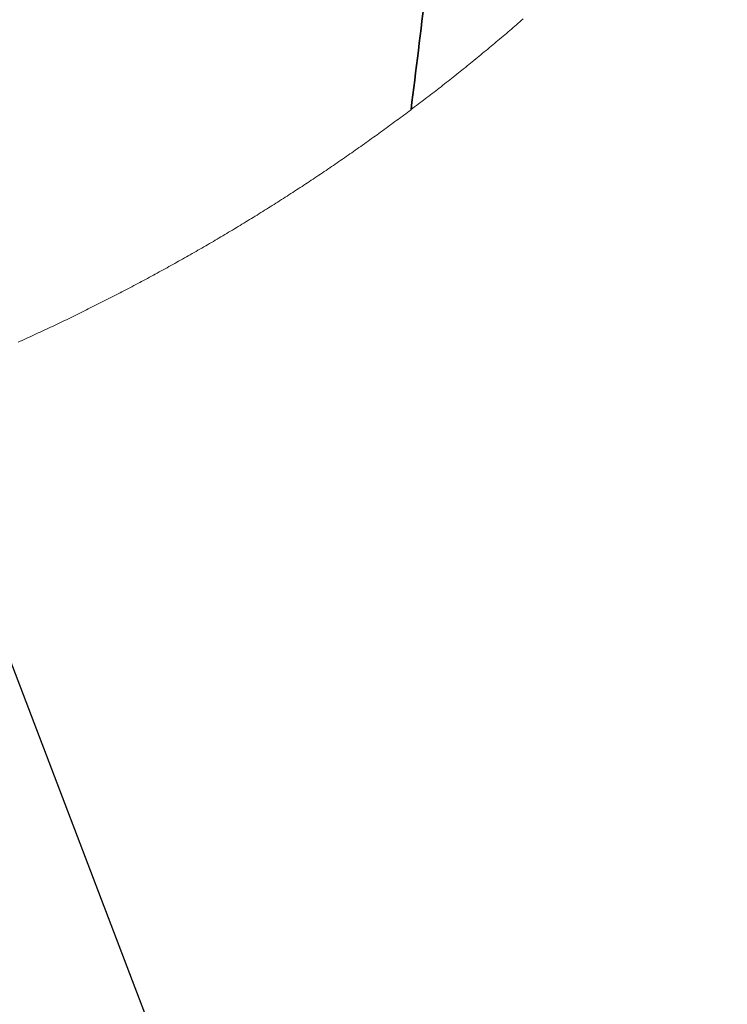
# Model space of a CAD drawing. Header units: millimetres. Extents: x 0 to 12429, y 0 to 8400.
# Tile 111 of 133: x 6947 to 7183, y 6019 to 6349. Entities that reach past the tile are written whole.
import ezdxf

# ---------------------------------------------------------------- set-up
doc = ezdxf.new("R2010")
doc.units = ezdxf.units.MM
doc.header["$LTSCALE"] = 20
doc.dimstyles.new('SLDDIMSTYLE6', dxfattribs={"dimtxt": 0.18, "dimasz": 70, "dimexe": 0, "dimexo": 0.0625, "dimgap": 0, "dimtad": 0, "dimtih": 1, "dimtoh": 1, "dimdec": 0, "dimrnd": 1e-09, "dimzin": 0, "dimdsep": 46, "dimtxsty": 'Standard', "dimblk1": 'NONE', "dimblk2": 'NONE', "dimsah": 1, "dimcen": 0.09, "dimadec": 0, "dimazin": 0, "dimtfac": 70, "dimtdec": 0, "dimtofl": 0, "dimtmove": 0, "dimatfit": 3, "dimldrblk": 'NONE', "dimfxl": 1, "dimfrac": 2, "dimtolj": 1, "dimtzin": 0, "dimarcsym": 0})

# ---------------------------------------------------------------- blocks, each defined once
blk = doc.blocks.new('_None')

msp = doc.modelspace()

# ---------------------------------------------------------------- linework, layer by layer
at = {"color": 7, "linetype": 'Continuous', "lineweight": 18, "flags": 128}
msp.add_lwpolyline([(6945.982742, 6240.820094), (6946.659791, 6241.125627), (6947.336482, 6241.431876), (6948.012876, 6241.73884), (6948.688912, 6242.046519), (6949.36459, 6242.354913), (6950.03997, 6242.664142), (6950.715052, 6242.973967), (6951.389717, 6243.284626), (6952.064084, 6243.595882), (6952.738153, 6243.907972), (6953.411864, 6244.220777), (6954.085218, 6244.534297), (6954.758214, 6244.848533), (6955.430912, 6245.163484), (6956.103253, 6245.47915), (6956.775295, 6245.795532), (6957.44692, 6246.112628), (6958.118247, 6246.43044), (6958.789217, 6246.749087), (6959.459888, 6247.068329), (6960.130142, 6247.388406), (6960.800099, 6247.709079), (6961.469697, 6248.030587), (6962.138998, 6248.352809), (6962.807881, 6248.675628), (6963.476466, 6248.999281), (6964.144634, 6249.32365), (6964.812504, 6249.648734), (6965.480017, 6249.974533), (6966.147172, 6250.301047), (6966.813969, 6250.628157), (6967.480468, 6250.956102), (6968.14655, 6251.284762), (6968.812274, 6251.614137), (6969.4777, 6251.944228), (6970.142709, 6252.275033), (6970.807361, 6252.606554), (6971.471714, 6252.938791), (6972.13565, 6253.271742), (6972.799288, 6253.605409), (6973.462509, 6253.939791), (6974.125373, 6254.274888), (6974.787938, 6254.610701), (6975.450086, 6254.947229), (6976.111876, 6255.284472), (6976.773309, 6255.62243), (6977.434384, 6255.961104), (6978.095102, 6256.300493), (6978.755402, 6256.640597), (6979.415404, 6256.981416), (6980.074989, 6257.322832), (6980.734216, 6257.665081), (6981.393086, 6258.008047), (6982.051598, 6258.351608), (6982.709753, 6258.696003), (6983.36749, 6259.040995), (6984.02487, 6259.386821), (6984.681892, 6259.733243), (6985.338496, 6260.0805), (6985.994803, 6260.428353), (6986.650633, 6260.776921), (6987.306165, 6261.126204), (6987.96128, 6261.476202), (6988.616037, 6261.826916), (6989.270436, 6262.178345), (6989.924418, 6262.530489), (6990.578043, 6262.883349), (6991.23131, 6263.236804), (6991.884159, 6263.591094), (6992.536651, 6263.94598), (6993.188726, 6264.301582), (6993.840443, 6264.657898), (6994.491803, 6265.015049), (6995.142745, 6265.372677), (6995.79327, 6265.73114), (6996.443438, 6266.090317), (6997.093248, 6266.45021), (6997.74264, 6266.810699), (6998.391616, 6267.171903), (6999.040233, 6267.533822), (6999.688493, 6267.896457), (7000.336336, 6268.259807), (7000.983762, 6268.623872), (7001.63083, 6268.988653), (7002.277481, 6269.354029), (7002.923714, 6269.720121), (7003.56959, 6270.086928), (7004.215049, 6270.45445), (7004.86015, 6270.822688), (7005.504834, 6271.19164), (7006.1491, 6271.561189), (7006.793009, 6271.931453), (7007.436501, 6272.302432), (7008.079576, 6272.674127), (7008.722233, 6273.046537), (7009.364533, 6273.419543), (7010.006415, 6273.793383), (7010.64788, 6274.167819), (7011.288988, 6274.542971), (7011.929678, 6274.918719), (7012.569892, 6275.295301), (7013.209747, 6275.672479), (7013.849246, 6276.050373), (7014.488267, 6276.428981), (7015.126931, 6276.808186), (7015.765118, 6277.188225), (7016.402947, 6277.56886), (7017.040359, 6277.950211), (7017.677354, 6278.332158), (7018.313932, 6278.714819), (7018.950152, 6279.098316), (7019.585895, 6279.482289), (7020.221221, 6279.867096), (7020.856189, 6280.2525), (7021.49068, 6280.638619), (7022.124755, 6281.025453), (7022.758471, 6281.413002), (7023.391711, 6281.801148), (7024.024593, 6282.190009), (7024.656998, 6282.579585), (7025.288986, 6282.969757), (7025.920617, 6283.360644), (7026.55177, 6283.752246), (7027.182507, 6284.144445), (7027.812826, 6284.537478), (7028.442728, 6284.931107), (7029.072212, 6285.325332), (7029.70122, 6285.720272), (7030.32987, 6286.115928), (7030.958044, 6286.512299), (7031.5858, 6286.909266), (7032.213139, 6287.306948), (7032.84006, 6287.705346), (7033.466565, 6288.104339), (7034.092592, 6288.504048), (7034.718203, 6288.904472), (7035.343396, 6289.305492), (7035.968172, 6289.707227), (7036.592471, 6290.109678), (7037.216353, 6290.512724), (7037.839817, 6290.916486), (7038.462865, 6291.320844), (7039.085435, 6291.725917), (7039.707588, 6292.131706), (7040.329324, 6292.53809), (7040.950584, 6292.94519), (7041.571426, 6293.353005), (7042.191791, 6293.761416), (7042.811739, 6294.170542), (7043.431269, 6294.580265), (7044.050323, 6294.990702), (7044.66896, 6295.401736), (7045.28712, 6295.813604), (7045.904862, 6296.225949), (7046.522187, 6296.639128), (7047.139036, 6297.052904), (7047.755467, 6297.467275), (7048.371422, 6297.882362), (7048.986899, 6298.298164), (7049.601959, 6298.714562), (7050.216602, 6299.131556), (7050.830769, 6299.549385), (7051.444458, 6299.96769), (7052.05773, 6300.38683), (7052.670526, 6300.806566), (7053.282904, 6301.226898), (7053.894805, 6301.647945), (7054.506289, 6302.069588), (7055.117237, 6302.491947), (7055.727827, 6302.91502), (7056.33788, 6303.33869), (7056.947517, 6303.763075), (7057.556676, 6304.188056), (7058.165418, 6304.613634), (7058.773684, 6305.039926), (7059.381472, 6305.466934), (7059.988784, 6305.894537), (7060.595678, 6306.322737), (7061.202096, 6306.751652), (7061.808037, 6307.181282), (7062.413501, 6307.611509), (7063.018548, 6308.042331), (7063.623118, 6308.473869), (7064.227211, 6308.906002), (7064.830827, 6309.338851), (7065.433966, 6309.772296), (7066.036688, 6310.206457), (7066.638934, 6310.641213), (7067.240702, 6311.076684), (7067.841994, 6311.512752), (7068.442809, 6311.949416), (7069.043147, 6312.386795), (7069.643008, 6312.824769), (7070.242392, 6313.26346), (7070.841359, 6313.702746), (7071.43979, 6314.142628), (7072.037803, 6314.583226), (7072.63528, 6315.024538), (7073.23234, 6315.466328), (7073.828923, 6315.908833), (7074.424969, 6316.352053), (7075.020599, 6316.795869), (7075.615691, 6317.240282), (7076.210367, 6317.685409), (7076.804506, 6318.131133), (7077.398228, 6318.577452), (7077.420162, 6318.594022), (7078.013348, 6319.041057), (7078.606056, 6319.488688), (7079.198288, 6319.937034), (7079.789983, 6320.385976), (7080.381262, 6320.835514), (7080.972063, 6321.285768), (7081.562328, 6321.736618), (7082.152116, 6322.188063), (7082.741427, 6322.640224), (7083.330261, 6323.092981), (7083.918618, 6323.546334), (7084.506439, 6324.000402), (7085.093784, 6324.455066), (7085.680651, 6324.910326), (7086.267041, 6325.366183), (7086.852955, 6325.822754), (7087.438332, 6326.279922), (7088.023233, 6326.737805), (7088.607656, 6327.196165), (7089.191543, 6327.65524), (7089.775013, 6328.11503), (7090.357887, 6328.575297), (7090.940344, 6329.036279), (7091.522264, 6329.497858), (7092.103707, 6329.960032), (7092.684673, 6330.422922), (7093.265104, 6330.886407), (7093.844997, 6331.350489), (7094.424473, 6331.815167), (7095.003413, 6332.280441), (7095.581817, 6332.74643), (7096.159743, 6333.213015), (7096.737193, 6333.680196), (7097.314107, 6334.148093), (7097.890543, 6334.616466), (7098.466443, 6335.085555), (7099.041866, 6335.555239), (7099.616813, 6336.02552), (7100.191163, 6336.496516), (7100.765096, 6336.967988), (7101.338433, 6337.440176), (7101.911353, 6337.91296), (7102.483677, 6338.386341), (7103.055584, 6338.860317), (7103.626894, 6339.335008), (7104.197728, 6339.810176), (7104.768025, 6340.28606), (7105.337845, 6340.762539), (7105.907129, 6341.239615), (7106.475937, 6341.717287), (7107.044207, 6342.195673), (7107.611942, 6342.674537), (7108.179199, 6343.154116), (7108.74592, 6343.634172), (7109.312104, 6344.114943), (7109.877752, 6344.59631), (7110.442924, 6345.078273), (7111.007559, 6345.560832), (7111.571716, 6346.044107), (7112.135338, 6346.527858), (7112.698363, 6347.012325), (7113.260972, 6347.497268), (7113.822984, 6347.982927), (7114.384519, 6348.469062), (7114.945459, 6348.955913)], dxfattribs=at)
at = {"color": 7, "linetype": 'Continuous', "lineweight": 35}
msp.add_open_spline([(7109.25542, 6637.973948), (7109.777018, 6631.298411), (7110.821137, 6617.935508), (7110.743642, 6597.807415), (7109.066948, 6574.204396), (7105.63164, 6547.226125), (7097.956213, 6487.196696), (7088.796387, 6410.951503), (7080.660962, 6344.904344), (7077.420162, 6318.594022)], degree=3, knots=[0, 0, 0, 0, 0.0624794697, 0.1250696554, 0.1876529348, 0.2832384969, 0.378852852, 0.7525619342, 1, 1, 1, 1], dxfattribs=at)

# ---------------------------------------------------------------- leaders
at = {"color": 7, "linetype": 'Continuous', "lineweight": 18, "has_arrowhead": 0}
msp.add_leader([(6908.590637, 6225.275332), (7183.188623, 5505.849721)], dimstyle='SLDDIMSTYLE6', dxfattribs=at)

doc.saveas('drawing.dxf')
